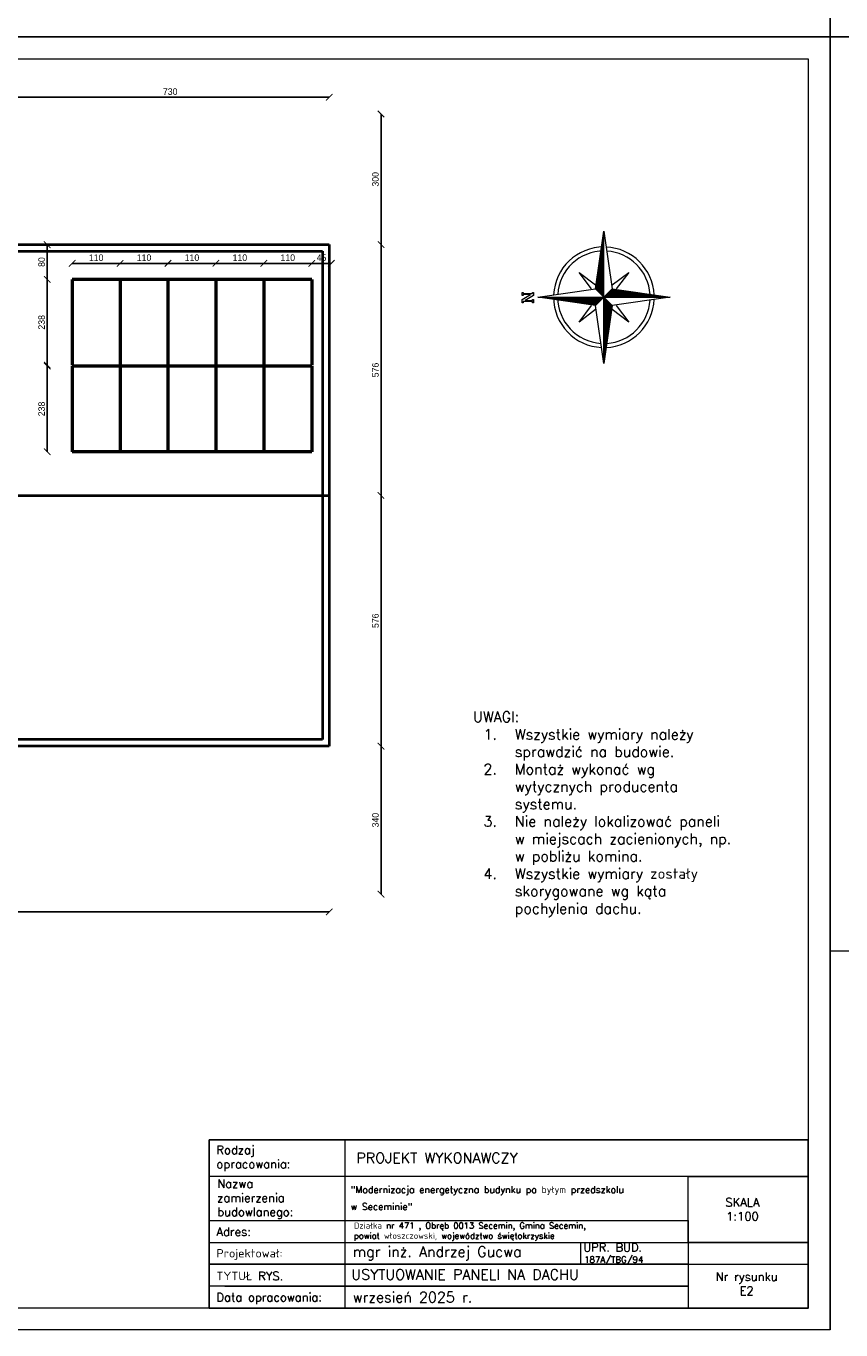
# Model space of a CAD drawing. Header units: millimetres. Extents: x 0 to 152651, y 46550 to 81081.
# Tile 22 of 109: x 126835 to 128706, y 75141 to 78136. Entities that reach past the tile are written whole.
import ezdxf

# ---------------------------------------------------------------- set-up
doc = ezdxf.new("R2010")
doc.units = ezdxf.units.MM
for name, color, linetype, lineweight in [('cienka', 3, 'Continuous', 18), ('gruba', 1, 'Continuous', 40), ('opisy', 4, 'Continuous', 18), ('stolarka', 2, 'Continuous', 50), ('wymiary', 252, 'Continuous', 15)]:
    doc.layers.add(name, color=color, linetype=linetype, lineweight=lineweight)
doc.styles.add('KASIA', font='romans.shx', dxfattribs={"height": 20})
doc.styles.add('ROMANS1', font='romans.shx', dxfattribs={"height": 15})
doc.styles.get("Standard").update_dxf_attribs({"font": 'GOTHIC.TTF'})
doc.dimstyles.new('secemin', dxfattribs={"dimtxt": 15, "dimasz": 15, "dimexe": 1.25, "dimexo": 0.625, "dimgap": 5, "dimtad": 1, "dimdec": 0, "dimtxsty": 'Standard', "dimblk": 'ARCHTICK', "dimcen": 0, "dimse1": 1, "dimse2": 1, "dimclrt": 256, "dimadec": 0, "dimazin": 0, "dimtfac": 1, "dimtdec": 0, "dimtmove": 0, "dimatfit": 3, "dimfxl": 1, "dimtfillclr": 250, "dimarcsym": 1})

# ---------------------------------------------------------------- blocks, each defined once
blk = doc.blocks.new('_ArchTick')
at = {"color": 0, "linetype": 'ByBlock', "const_width": 0.15}
blk.add_lwpolyline([(-0.5, -0.5), (0.5, 0.5)], dxfattribs=at)
blk = doc.blocks.new('*D1080')
at = {"layer": 'Defpoints', "color": 0, "transparency": 16777216}
for p in [(127531, 76482.4), (125963, 76142.4), (127531, 76101.6)]:
    blk.add_point(p, dxfattribs=at)
at = {"layer": 'wymiary', "color": 0, "lineweight": -2, "transparency": 16777216}
blk.add_line((125963, 76101.6), (127531, 76101.6), dxfattribs=at)
at = {"layer": 'wymiary', "color": 0, "lineweight": -2, "transparency": 16777216, "xscale": 15, "yscale": 15, "zscale": 15, "rotation": 180}
blk.add_blockref('_ArchTick', (125963, 76101.6), dxfattribs=at)
at = {"layer": 'wymiary', "color": 0, "lineweight": -2, "transparency": 16777216, "xscale": 15, "yscale": 15, "zscale": 15}
blk.add_blockref('_ArchTick', (127531, 76101.6), dxfattribs=at)
at = {"layer": 'wymiary', "transparency": 16777216, "insert": (126747, 76114.4), "char_height": 15, "attachment_point": 5}
blk.add_mtext('1568', dxfattribs=at)
blk = doc.blocks.new('*D1081')
at = {"layer": 'Defpoints', "color": 0, "transparency": 16777216}
for p in [(125963, 76482.4), (127650.1, 76482.4), (125963, 76142.4)]:
    blk.add_point(p, dxfattribs=at)
at = {"layer": 'wymiary', "color": 0, "lineweight": -2, "transparency": 16777216}
blk.add_line((127650.1, 76142.4), (127650.1, 76482.4), dxfattribs=at)
at = {"layer": 'wymiary', "color": 0, "lineweight": -2, "transparency": 16777216, "xscale": 15, "yscale": 15, "zscale": 15}
for p, rotation in [((127650.1, 76482.4), 90), ((127650.1, 76142.4), 270)]:
    blk.add_blockref('_ArchTick', p, dxfattribs=dict(at, rotation=rotation))
at = {"layer": 'wymiary', "transparency": 16777216, "insert": (127637.3, 76312.4), "char_height": 15, "attachment_point": 5, "rotation": 90}
blk.add_mtext('340', dxfattribs=at)
blk = doc.blocks.new('*D1082')
at = {"layer": 'Defpoints', "color": 0, "transparency": 16777216}
for p in [(127531, 77058.4), (127650.1, 77058.4), (125963, 76482.4)]:
    blk.add_point(p, dxfattribs=at)
at = {"layer": 'wymiary', "color": 0, "lineweight": -2, "transparency": 16777216}
blk.add_line((127650.1, 76482.4), (127650.1, 77058.4), dxfattribs=at)
at = {"layer": 'wymiary', "color": 0, "lineweight": -2, "transparency": 16777216, "xscale": 15, "yscale": 15, "zscale": 15}
for p, rotation in [((127650.1, 77058.4), 90), ((127650.1, 76482.4), 270)]:
    blk.add_blockref('_ArchTick', p, dxfattribs=dict(at, rotation=rotation))
at = {"layer": 'wymiary', "transparency": 16777216, "insert": (127637.3, 76770.4), "char_height": 15, "attachment_point": 5, "rotation": 90}
blk.add_mtext('576', dxfattribs=at)
blk = doc.blocks.new('*D1083')
at = {"layer": 'Defpoints', "color": 0, "transparency": 16777216}
for p in [(127531, 77634.4), (127650.1, 77634.4), (127531, 77058.4)]:
    blk.add_point(p, dxfattribs=at)
at = {"layer": 'wymiary', "color": 0, "lineweight": -2, "transparency": 16777216}
blk.add_line((127650.1, 77058.4), (127650.1, 77634.4), dxfattribs=at)
at = {"layer": 'wymiary', "color": 0, "lineweight": -2, "transparency": 16777216, "xscale": 15, "yscale": 15, "zscale": 15}
for p, rotation in [((127650.1, 77634.4), 90), ((127650.1, 77058.4), 270)]:
    blk.add_blockref('_ArchTick', p, dxfattribs=dict(at, rotation=rotation))
at = {"layer": 'wymiary', "transparency": 16777216, "insert": (127637.3, 77346.4), "char_height": 15, "attachment_point": 5, "rotation": 90}
blk.add_mtext('576', dxfattribs=at)
blk = doc.blocks.new('*D1084')
at = {"layer": 'Defpoints', "color": 0, "transparency": 16777216}
for p in [(126801, 77934.4), (127650.1, 77934.4), (127531, 77634.4)]:
    blk.add_point(p, dxfattribs=at)
at = {"layer": 'wymiary', "color": 0, "lineweight": -2, "transparency": 16777216}
blk.add_line((127650.1, 77634.4), (127650.1, 77934.4), dxfattribs=at)
at = {"layer": 'wymiary', "color": 0, "lineweight": -2, "transparency": 16777216, "xscale": 15, "yscale": 15, "zscale": 15}
for p, rotation in [((127650.1, 77934.4), 90), ((127650.1, 77634.4), 270)]:
    blk.add_blockref('_ArchTick', p, dxfattribs=dict(at, rotation=rotation))
at = {"layer": 'wymiary', "transparency": 16777216, "insert": (127637.3, 77784.4), "char_height": 15, "attachment_point": 5, "rotation": 90}
blk.add_mtext('300', dxfattribs=at)
blk = doc.blocks.new('*D1085')
at = {"layer": 'Defpoints', "color": 0, "transparency": 16777216}
for p in [(126801, 77972.9), (126801, 77634.4), (127531, 77634.4)]:
    blk.add_point(p, dxfattribs=at)
at = {"layer": 'wymiary', "color": 0, "lineweight": -2, "transparency": 16777216}
blk.add_line((127531, 77972.9), (126801, 77972.9), dxfattribs=at)
at = {"layer": 'wymiary', "color": 0, "lineweight": -2, "transparency": 16777216, "xscale": 15, "yscale": 15, "zscale": 15, "rotation": 180}
blk.add_blockref('_ArchTick', (126801, 77972.9), dxfattribs=at)
at = {"layer": 'wymiary', "color": 0, "lineweight": -2, "transparency": 16777216, "xscale": 15, "yscale": 15, "zscale": 15}
blk.add_blockref('_ArchTick', (127531, 77972.9), dxfattribs=at)
at = {"layer": 'wymiary', "transparency": 16777216, "insert": (127166, 77985.8), "char_height": 15, "attachment_point": 5}
blk.add_mtext('730', dxfattribs=at)
blk = doc.blocks.new('*D1100')
at = {"layer": 'Defpoints', "color": 0, "transparency": 16777216}
for p in [(127381, 77591.4), (127381, 77554.4), (127491, 77554.4)]:
    blk.add_point(p, dxfattribs=at)
at = {"layer": 'wymiary', "color": 0, "lineweight": -2, "transparency": 16777216}
blk.add_line((127491, 77591.4), (127381, 77591.4), dxfattribs=at)
at = {"layer": 'wymiary', "color": 0, "lineweight": -2, "transparency": 16777216, "xscale": 15, "yscale": 15, "zscale": 15, "rotation": 180}
blk.add_blockref('_ArchTick', (127381, 77591.4), dxfattribs=at)
at = {"layer": 'wymiary', "color": 0, "lineweight": -2, "transparency": 16777216, "xscale": 15, "yscale": 15, "zscale": 15}
blk.add_blockref('_ArchTick', (127491, 77591.4), dxfattribs=at)
at = {"layer": 'wymiary', "transparency": 16777216, "insert": (127436, 77604.3), "char_height": 15, "attachment_point": 5}
blk.add_mtext('110', dxfattribs=at)
blk = doc.blocks.new('*D1101')
at = {"layer": 'Defpoints', "color": 0, "transparency": 16777216}
for p in [(127271, 77591.4), (127271, 77554.4), (127381, 77554.4)]:
    blk.add_point(p, dxfattribs=at)
at = {"layer": 'wymiary', "color": 0, "lineweight": -2, "transparency": 16777216}
blk.add_line((127381, 77591.4), (127271, 77591.4), dxfattribs=at)
at = {"layer": 'wymiary', "color": 0, "lineweight": -2, "transparency": 16777216, "xscale": 15, "yscale": 15, "zscale": 15, "rotation": 180}
blk.add_blockref('_ArchTick', (127271, 77591.4), dxfattribs=at)
at = {"layer": 'wymiary', "color": 0, "lineweight": -2, "transparency": 16777216, "xscale": 15, "yscale": 15, "zscale": 15}
blk.add_blockref('_ArchTick', (127381, 77591.4), dxfattribs=at)
at = {"layer": 'wymiary', "transparency": 16777216, "insert": (127326, 77604.3), "char_height": 15, "attachment_point": 5}
blk.add_mtext('110', dxfattribs=at)
blk = doc.blocks.new('*D1102')
at = {"layer": 'Defpoints', "color": 0, "transparency": 16777216}
for p in [(127161, 77591.4), (127161, 77554.4), (127271, 77554.4)]:
    blk.add_point(p, dxfattribs=at)
at = {"layer": 'wymiary', "color": 0, "lineweight": -2, "transparency": 16777216}
blk.add_line((127271, 77591.4), (127161, 77591.4), dxfattribs=at)
at = {"layer": 'wymiary', "color": 0, "lineweight": -2, "transparency": 16777216, "xscale": 15, "yscale": 15, "zscale": 15, "rotation": 180}
blk.add_blockref('_ArchTick', (127161, 77591.4), dxfattribs=at)
at = {"layer": 'wymiary', "color": 0, "lineweight": -2, "transparency": 16777216, "xscale": 15, "yscale": 15, "zscale": 15}
blk.add_blockref('_ArchTick', (127271, 77591.4), dxfattribs=at)
at = {"layer": 'wymiary', "transparency": 16777216, "insert": (127216, 77604.3), "char_height": 15, "attachment_point": 5}
blk.add_mtext('110', dxfattribs=at)
blk = doc.blocks.new('*D1103')
at = {"layer": 'Defpoints', "color": 0, "transparency": 16777216}
for p in [(127051, 77591.4), (127051, 77554.4), (127161, 77554.4)]:
    blk.add_point(p, dxfattribs=at)
at = {"layer": 'wymiary', "color": 0, "lineweight": -2, "transparency": 16777216}
blk.add_line((127161, 77591.4), (127051, 77591.4), dxfattribs=at)
at = {"layer": 'wymiary', "color": 0, "lineweight": -2, "transparency": 16777216, "xscale": 15, "yscale": 15, "zscale": 15, "rotation": 180}
blk.add_blockref('_ArchTick', (127051, 77591.4), dxfattribs=at)
at = {"layer": 'wymiary', "color": 0, "lineweight": -2, "transparency": 16777216, "xscale": 15, "yscale": 15, "zscale": 15}
blk.add_blockref('_ArchTick', (127161, 77591.4), dxfattribs=at)
at = {"layer": 'wymiary', "transparency": 16777216, "insert": (127106, 77604.3), "char_height": 15, "attachment_point": 5}
blk.add_mtext('110', dxfattribs=at)
blk = doc.blocks.new('*D1104')
at = {"layer": 'Defpoints', "color": 0, "transparency": 16777216}
for p in [(126941, 77591.4), (126941, 77554.4), (127051, 77554.4)]:
    blk.add_point(p, dxfattribs=at)
at = {"layer": 'wymiary', "color": 0, "lineweight": -2, "transparency": 16777216}
blk.add_line((127051, 77591.4), (126941, 77591.4), dxfattribs=at)
at = {"layer": 'wymiary', "color": 0, "lineweight": -2, "transparency": 16777216, "xscale": 15, "yscale": 15, "zscale": 15, "rotation": 180}
blk.add_blockref('_ArchTick', (126941, 77591.4), dxfattribs=at)
at = {"layer": 'wymiary', "color": 0, "lineweight": -2, "transparency": 16777216, "xscale": 15, "yscale": 15, "zscale": 15}
blk.add_blockref('_ArchTick', (127051, 77591.4), dxfattribs=at)
at = {"layer": 'wymiary', "transparency": 16777216, "insert": (126996, 77604.3), "char_height": 15, "attachment_point": 5}
blk.add_mtext('110', dxfattribs=at)
blk = doc.blocks.new('*D1105')
at = {"layer": 'Defpoints', "color": 0, "transparency": 16777216}
for p in [(127536, 77591.4), (127491, 77554.4), (127536, 77554.4)]:
    blk.add_point(p, dxfattribs=at)
at = {"layer": 'wymiary', "color": 0, "lineweight": -2, "transparency": 16777216}
blk.add_line((127491, 77591.4), (127536, 77591.4), dxfattribs=at)
at = {"layer": 'wymiary', "color": 0, "lineweight": -2, "transparency": 16777216, "xscale": 15, "yscale": 15, "zscale": 15, "rotation": 180}
blk.add_blockref('_ArchTick', (127491, 77591.4), dxfattribs=at)
at = {"layer": 'wymiary', "color": 0, "lineweight": -2, "transparency": 16777216, "xscale": 15, "yscale": 15, "zscale": 15}
blk.add_blockref('_ArchTick', (127536, 77591.4), dxfattribs=at)
at = {"layer": 'wymiary', "transparency": 16777216, "insert": (127513.5, 77604.3), "char_height": 15, "attachment_point": 5}
blk.add_mtext('45', dxfattribs=at)
blk = doc.blocks.new('*D1106')
at = {"layer": 'Defpoints', "color": 0, "transparency": 16777216}
for p in [(127491, 77554.4), (126883.7, 77357.4), (127491, 77357.4)]:
    blk.add_point(p, dxfattribs=at)
at = {"layer": 'wymiary', "color": 0, "lineweight": -2, "transparency": 16777216}
blk.add_line((126883.7, 77554.4), (126883.7, 77357.4), dxfattribs=at)
at = {"layer": 'wymiary', "color": 0, "lineweight": -2, "transparency": 16777216, "xscale": 15, "yscale": 15, "zscale": 15}
for p, rotation in [((126883.7, 77554.4), 90), ((126883.7, 77357.4), 270)]:
    blk.add_blockref('_ArchTick', p, dxfattribs=dict(at, rotation=rotation))
at = {"layer": 'wymiary', "transparency": 16777216, "insert": (126870.8, 77455.9), "char_height": 15, "attachment_point": 5, "rotation": 90}
blk.add_mtext('238', dxfattribs=at)
blk = doc.blocks.new('*D1107')
at = {"layer": 'Defpoints', "color": 0, "transparency": 16777216}
for p in [(126941, 77355.4), (126883.7, 77158.4), (126941, 77158.4)]:
    blk.add_point(p, dxfattribs=at)
at = {"layer": 'wymiary', "color": 0, "lineweight": -2, "transparency": 16777216}
blk.add_line((126883.7, 77355.4), (126883.7, 77158.4), dxfattribs=at)
at = {"layer": 'wymiary', "color": 0, "lineweight": -2, "transparency": 16777216, "xscale": 15, "yscale": 15, "zscale": 15}
for p, rotation in [((126883.7, 77355.4), 90), ((126883.7, 77158.4), 270)]:
    blk.add_blockref('_ArchTick', p, dxfattribs=dict(at, rotation=rotation))
at = {"layer": 'wymiary', "transparency": 16777216, "insert": (126870.8, 77256.9), "char_height": 15, "attachment_point": 5, "rotation": 90}
blk.add_mtext('238', dxfattribs=at)
blk = doc.blocks.new('*D1108')
at = {"layer": 'Defpoints', "color": 0, "transparency": 16777216}
for p in [(126883.7, 77634.4), (126941, 77634.4), (126941, 77554.4)]:
    blk.add_point(p, dxfattribs=at)
at = {"layer": 'wymiary', "color": 0, "lineweight": -2, "transparency": 16777216}
blk.add_line((126883.7, 77554.4), (126883.7, 77634.4), dxfattribs=at)
at = {"layer": 'wymiary', "color": 0, "lineweight": -2, "transparency": 16777216, "xscale": 15, "yscale": 15, "zscale": 15}
for p, rotation in [((126883.7, 77634.4), 90), ((126883.7, 77554.4), 270)]:
    blk.add_blockref('_ArchTick', p, dxfattribs=dict(at, rotation=rotation))
at = {"layer": 'wymiary', "transparency": 16777216, "insert": (126870.8, 77594.4), "char_height": 15, "attachment_point": 5, "rotation": 90}
blk.add_mtext('80', dxfattribs=at)
blk = doc.blocks.new('*X1000')
at = {"color": 0, "linetype": 'ByBlock'}
for p, q in [((-217.53, 160.4998), (-217.53, 160.5)), ((-217.52, 160.4984), (-217.52, 160.5)), ((-217.51, 160.497), (-217.51, 160.5)), ((-217.5, 160.4955), (-217.5, 160.5)), ((-217.49, 160.4941), (-217.49, 160.5)), ((-217.48, 160.4927), (-217.48, 160.5)), ((-217.47, 160.4913), (-217.47, 160.5)), ((-217.46, 160.4898), (-217.46, 160.5)), ((-217.45, 160.4884), (-217.45, 160.5)), ((-217.44, 160.487), (-217.44, 160.5)), ((-217.43, 160.4855), (-217.43, 160.5)), ((-217.42, 160.4841), (-217.42, 160.5)), ((-217.41, 160.4827), (-217.41, 160.5)), ((-217.4, 160.4812), (-217.4, 160.5)), ((-217.39, 160.4798), (-217.39, 160.5)), ((-217.38, 160.4784), (-217.38, 160.5)), ((-217.37, 160.477), (-217.37, 160.5)), ((-217.36, 160.4755), (-217.36, 160.5)), ((-217.35, 160.4741), (-217.35, 160.5)), ((-217.34, 160.4727), (-217.34, 160.5)), ((-217.33, 160.4712), (-217.33, 160.5)), ((-217.32, 160.4698), (-217.32, 160.5)), ((-217.31, 160.4684), (-217.31, 160.5)), ((-217.3, 160.467), (-217.3, 160.5)), ((-217.29, 160.4655), (-217.29, 160.5)), ((-217.28, 160.4641), (-217.28, 160.5)), ((-217.27, 160.4627), (-217.27, 160.5)), ((-217.26, 160.4613), (-217.26, 160.5)), ((-217.25, 160.4598), (-217.25, 160.5)), ((-217.24, 160.4584), (-217.24, 160.5)), ((-217.23, 160.457), (-217.23, 160.5)), ((-217.22, 160.4555), (-217.22, 160.5)), ((-217.21, 160.4541), (-217.21, 160.5)), ((-217.2, 160.4527), (-217.2, 160.5)), ((-217.19, 160.4512), (-217.19, 160.5)), ((-217.18, 160.4498), (-217.18, 160.5)), ((-217.17, 160.4484), (-217.17, 160.5)), ((-217.16, 160.447), (-217.16, 160.5)), ((-217.15, 160.4455), (-217.15, 160.5)), ((-217.14, 160.4441), (-217.14, 160.5)), ((-217.13, 160.4427), (-217.13, 160.5)), ((-217.12, 160.4412), (-217.12, 160.5)), ((-217.11, 160.4398), (-217.11, 160.5)), ((-217.1, 160.4384), (-217.1, 160.5)), ((-217.09, 160.4412), (-217.09, 160.5)), ((-217.08, 160.4512), (-217.08, 160.5)), ((-217.07, 160.4613), (-217.07, 160.5)), ((-217.06, 160.4712), (-217.06, 160.5)), ((-217.05, 160.4812), (-217.05, 160.5)), ((-217.04, 160.4913), (-217.04, 160.5))]:
    blk.add_line(p, q, dxfattribs=at)

msp = doc.modelspace()

# ---------------------------------------------------------------- linework, layer by layer
at = {"layer": 'cienka'}
for p, q in [((128681.116, 81081.419), (128681.116, 78111.419)), ((128681.116, 78111.419), (128681.116, 81081.419)), ((128681.116, 78111.419), (124481.116, 78111.419)), ((124481.116, 78111.419), (128681.116, 78111.419)), ((132881.116, 78111.419), (128681.116, 78111.419)), ((128681.116, 78111.419), (128681.116, 75141.419)), ((128681.116, 75141.419), (128681.116, 78111.419)), ((128681.116, 78111.419), (132881.116, 78111.419)), ((128681.116, 76011.419), (128681.116, 78111.419)), ((124531.116, 78061.419), (128631.116, 78061.419)), ((128631.116, 78061.419), (128631.116, 75191.419)), ((131651.116, 76011.419), (128681.116, 76011.419)), ((128108.095, 75343.166), (128108.095, 75292.817)), ((128319.116, 75292.185), (128631.116, 75292.185)), ((128631.116, 75191.419), (124531.116, 75191.419)), ((128681.116, 75141.419), (124481.116, 75141.419))]:
    msp.add_line(p, q, dxfattribs=at)
at = {"layer": 'gruba'}
for p, q in [((125470.968, 77634.35), (127530.968, 77634.35)), ((127530.968, 77634.35), (127530.968, 76482.35)), ((125485.968, 77619.35), (127515.968, 77619.35)), ((127515.968, 77619.35), (127515.968, 76497.35)), ((125470.968, 77058.35), (127530.968, 77058.35)), ((127515.968, 76497.35), (126209.262, 76497.35)), ((127530.968, 76482.35), (126209.262, 76482.35))]:
    msp.add_line(p, q, dxfattribs=at)
at = {"layer": 'opisy'}
for p, q in [((128142.849, 77532.527), (128161.834, 77665.417)), ((128161.834, 77513.542), (128161.834, 77665.417)), ((128161.834, 77665.417), (128180.818, 77532.527)), ((128104.881, 77570.495), (128142.849, 77542.019)), ((128133.357, 77532.527), (128104.881, 77570.495)), ((128180.818, 77542.019), (128218.787, 77570.495)), ((128218.787, 77570.495), (128190.31, 77532.527)), ((128009.959, 77513.542), (128142.849, 77532.527)), ((128142.849, 77494.558), (128009.959, 77513.542)), ((128009.959, 77513.542), (128161.834, 77513.542)), ((128161.834, 77513.542), (128142.849, 77532.527)), ((128161.834, 77513.542), (128142.849, 77494.558)), ((128180.818, 77532.527), (128161.834, 77513.542)), ((128161.834, 77513.542), (128313.709, 77513.542)), ((128180.818, 77494.558), (128161.834, 77513.542)), ((128161.834, 77361.667), (128161.834, 77513.542)), ((128180.818, 77532.527), (128313.709, 77513.542)), ((128313.709, 77513.542), (128180.818, 77494.558)), ((128104.881, 77456.589), (128133.357, 77494.558)), ((128142.849, 77485.066), (128104.881, 77456.589)), ((128161.834, 77361.667), (128142.849, 77494.558)), ((128180.818, 77494.558), (128161.834, 77361.667)), ((128218.787, 77456.589), (128180.818, 77485.066)), ((128190.31, 77494.558), (128218.787, 77456.589))]:
    msp.add_line(p, q, dxfattribs=at)
msp.add_lwpolyline([(127998.093, 77505.793), (127998.093, 77508.166), (128000.466, 77508.166), (128000.466, 77501.047), (127998.093, 77501.047), (127998.093, 77503.42), (127976.736, 77503.42), (127976.736, 77501.047), (127974.363, 77501.047), (127974.363, 77508.166), (127993.347, 77520.032), (127976.736, 77520.032), (127976.736, 77517.659), (127974.363, 77517.659), (127974.363, 77524.778), (127976.736, 77524.778), (127976.736, 77522.405), (127998.093, 77522.405), (127998.093, 77524.778), (128000.466, 77524.778), (128000.466, 77517.659), (127981.482, 77505.793), (127998.093, 77505.793)], dxfattribs=at)
at = {"layer": 'opisy', "linetype": 'Continuous', "lineweight": 0, "flags": 128}
for points in [[(127255.407, 75191.419), (127255.407, 75577.717), (127566.696, 75577.683), (127566.696, 75191.385)], [(128355.116, 75493.717), (128631.116, 75493.717), (128631.116, 75342.534), (128355.116, 75342.534)]]:
    msp.add_lwpolyline(points, close=True, dxfattribs=at)
for points in [[(127255.407, 75577.7), (128631.116, 75577.7), (128631.116, 75493.717), (127255.407, 75493.717)], [(128295.116, 75577.7), (128631.116, 75577.7)], [(127255.407, 75392.934), (128355.116, 75392.934), (128355.116, 75241.785), (127255.407, 75241.785)], [(127255.407, 75342.534), (128355.116, 75342.534), (128355.116, 75292.185), (127255.407, 75292.185)], [(128295.116, 75342.534), (128631.116, 75342.534)], [(127255.407, 75292.185), (128355.116, 75292.185), (128355.116, 75241.802), (127255.407, 75241.802)], [(127291.407, 75241.802), (128355.116, 75241.802), (128355.116, 75191.419), (127291.407, 75191.419)]]:
    msp.add_lwpolyline(points, dxfattribs=at)
at = {"layer": 'opisy', "lineweight": 25}
msp.add_lwpolyline([(127255.407, 75577.7), (128631.116, 75577.7), (128631.116, 75191.419), (127255.407, 75191.419)], close=True, dxfattribs=at)
at = {"layer": 'opisy'}
for radius, start, end in [(115.477, 90, 177.410883), (106.126, 90, 176.453595), (115.477, 2.589117, 87.410883), (106.126, 3.546405, 86.453595), (115.477, 180, 267.410883), (106.126, 180, 266.453595), (115.477, 272.589117, 357.410883), (106.126, 273.546405, 356.453595)]:
    msp.add_arc((128161.834, 77513.542), radius, start, end, dxfattribs=at)
at = {"layer": 'stolarka'}
for p, q in [((127490.968, 77554.35), (126940.968, 77554.35)), ((126940.968, 77554.35), (126940.968, 77357.35)), ((127050.968, 77554.35), (127050.968, 77357.35)), ((127160.968, 77554.35), (127160.968, 77357.35)), ((127270.968, 77554.35), (127270.968, 77357.35)), ((127380.968, 77554.35), (127380.968, 77357.35)), ((127490.968, 77554.35), (127490.968, 77357.35)), ((126940.968, 77355.35), (126940.968, 77158.35)), ((127490.968, 77355.35), (126940.968, 77355.35)), ((127050.968, 77355.35), (127050.968, 77158.35)), ((127160.968, 77355.35), (127160.968, 77158.35)), ((127270.968, 77355.35), (127270.968, 77158.35)), ((127380.968, 77355.35), (127380.968, 77158.35)), ((127490.968, 77355.35), (127490.968, 77158.35)), ((127490.968, 77158.35), (126940.968, 77158.35))]:
    msp.add_line(p, q, dxfattribs=at)

# ---------------------------------------------------------------- block references
at = {"layer": 'opisy', "xscale": 303.75, "yscale": 303.75, "zscale": 303.75}
for p, rotation in [((79409.959, 11590.3), 270), ((176913.709, 143436.784), 90), ((62238.591, 126265.417), 180)]:
    msp.add_blockref('*X1000', p, dxfattribs=dict(at, rotation=rotation))
msp.add_blockref('*X1000', (194085.076, 28761.667), dxfattribs=at)

# ---------------------------------------------------------------- texts
at = {"layer": 'cienka', "insert": (127861.37, 76561.637), "char_height": 24, "width": 654.91959, "attachment_point": 1, "style": 'ROMANS1'}
msp.add_mtext('UWAGI:\\P\\pxi-3,l4,t4;1.^IWszystkie wymiary należy sprawdzić na budowie.\\P2.^IMontaż wykonać wg wytycznych producenta systemu.\\P3.^INie należy lokalizować paneli w miejscach zacienionych, np. w pobliżu komina.\\P4.^IWszystkie wymiary zostały skorygowane wg kąta pochylenia dachu.', dxfattribs=at)
at = {"layer": 'opisy', "linetype": 'Continuous', "lineweight": 0, "attachment_point": 4, "style": 'KASIA'}
for s, insert, char_height, width in [('\\A1;{\\H0.80952x;Rodzaj opracowania:}', (127272.233, 75535.43), 24, 141.54434), ('\\A1;\\pxql;PROJEKT WYKONAWCZY', (127593.584, 75536.511), 24, 946.31605), ('\\A1;\\pxql;{\\H0.80952x;Nazwa \\Pzamierzenia\\Pbudowlanego:}', (127274.05, 75441.733), 24, 141.54434), ('\\A1;\\pxsm1.5,qj;"Modernizacja energetyczna budynku po byłym przedszkolu\\P\\pq*;w Seceminie"', (127580.693, 75444.233), 15.6, 766.2055), ('\\A1;\\pxqc;{\\H0.80952x;SKALA\\P1:100}', (128106.12, 75418.516), 24, 747.85817), ('\\A1;Działka nr 471 , Obręb 0013 Secemin, Gmina Secemin,\\Ppowiat włoszczowski, województwo świętokrzyskie', (127587.803, 75367.097), 14, 756.99257), ('\\A1;\\pxql;{\\H0.80952x;Adres:}', (127272.233, 75367.037), 24, 141.54434), ('\\A1;\\pxql;{\\H0.80952x;Projektował:}', (127272.233, 75314.559), 24, 747.85817), ('\\A1;mgr inż. Andrzej Gucwa', (127585.074, 75317.251), 24, 747.85817), ('\\A1;UPR. BUD.', (128114.605, 75331.001), 19.2, 598.28653), ('\\A1;187A/TBG/94', (128116.611, 75300.709), 14.4, 448.7149), ('\\A1;\\pxql;{\\H0.80952x;TYTUŁ RYS.}', (127272.233, 75265.355), 24, 747.85817), ('\\A1;USYTUOWANIE PANELI NA DACHU', (127581.798, 75268.585), 24, 747.85817), ('\\A1;\\pxqc;{\\H0.80952x;Nr rysunku\\PE2}', (128115.747, 75247.499), 24, 747.85817), ('\\A1;\\pxql;{\\H0.80952x;Data opracowania:}', (127272.233, 75213.317), 24, 747.85817), ('\\A1;wrzesień 2025 r.', (127585.074, 75216.641), 24, 747.85817)]:
    msp.add_mtext(s, dxfattribs=dict(at, insert=insert, char_height=char_height, width=width))

# ---------------------------------------------------------------- dimensions: what is measured, and where the dimension line sits
at = {"layer": 'wymiary'}
dim = msp.add_linear_dim(base=(126800.968, 77972.9), p1=(127530.968, 77634.35), p2=(126800.968, 77634.35), dimstyle='secemin', dxfattribs=at)
dim.commit()
dim.dimension.update_dxf_attribs({"geometry": '*D1085', "text_midpoint": (127165.968, 77985.777)})
for base, p1, p2, angle, picture, middle in [((127650.131, 77934.35), (127530.968, 77634.35), (126800.968, 77934.35), 90, '*D1084', (127637.254, 77784.35)), ((127650.131, 77634.35), (127530.968, 77058.35), (127530.968, 77634.35), 90, '*D1083', (127637.254, 77346.35)), ((126940.968, 77591.383), (127050.968, 77554.35), (126940.968, 77554.35), 180, '*D1104', (126995.968, 77604.26)), ((127050.968, 77591.383), (127160.968, 77554.35), (127050.968, 77554.35), 180, '*D1103', (127105.968, 77604.26)), ((127160.968, 77591.383), (127270.968, 77554.35), (127160.968, 77554.35), 180, '*D1102', (127215.968, 77604.26)), ((127270.968, 77591.383), (127380.968, 77554.35), (127270.968, 77554.35), 180, '*D1101', (127325.968, 77604.26)), ((127650.131, 77058.35), (125962.968, 76482.35), (127530.968, 77058.35), 90, '*D1082', (127637.254, 76770.35))]:
    dim = msp.add_linear_dim(base=base, p1=p1, p2=p2, angle=angle, dimstyle='secemin', override={"dimtmove": 1}, dxfattribs=at)
    dim.commit()
    dim.dimension.update_dxf_attribs({"geometry": picture, "text_midpoint": middle})
for base, p1, p2, angle, picture, middle in [((126883.721, 77634.35), (126940.968, 77554.35), (126940.968, 77634.35), 90, '*D1108', (126870.843, 77594.35)), ((127380.968, 77591.383), (127490.968, 77554.35), (127380.968, 77554.35), 180, '*D1100', (127435.968, 77604.26)), ((127535.968, 77591.383), (127490.968, 77554.35), (127535.968, 77554.35), 180, '*D1105', (127513.468, 77604.26)), ((127650.131, 76482.35), (125962.968, 76142.35), (125962.968, 76482.35), 90, '*D1081', (127637.254, 76312.35))]:
    dim = msp.add_linear_dim(base=base, p1=p1, p2=p2, angle=angle, dimstyle='secemin', dxfattribs=at)
    dim.commit()
    dim.dimension.update_dxf_attribs({"geometry": picture, "text_midpoint": middle})
for base, p1, p2, picture, middle in [((126883.721, 77357.35), (127490.968, 77554.35), (127490.968, 77357.35), '*D1106', (126870.843, 77455.85)), ((126883.721, 77158.35), (126940.968, 77355.35), (126940.968, 77158.35), '*D1107', (126870.843, 77256.85))]:
    dim = msp.add_linear_dim(base=base, p1=p1, p2=p2, angle=90, text='238', dimstyle='secemin', dxfattribs=at)
    dim.commit()
    dim.dimension.update_dxf_attribs({"geometry": picture, "text_midpoint": middle})
dim = msp.add_linear_dim(base=(127530.968, 76101.561), p1=(125962.968, 76142.35), p2=(127530.968, 76482.35), dimstyle='secemin', override={"dimtmove": 1}, dxfattribs=at)
dim.commit()
dim.dimension.update_dxf_attribs({"geometry": '*D1080', "text_midpoint": (126746.968, 76114.439)})

doc.saveas('drawing.dxf')
